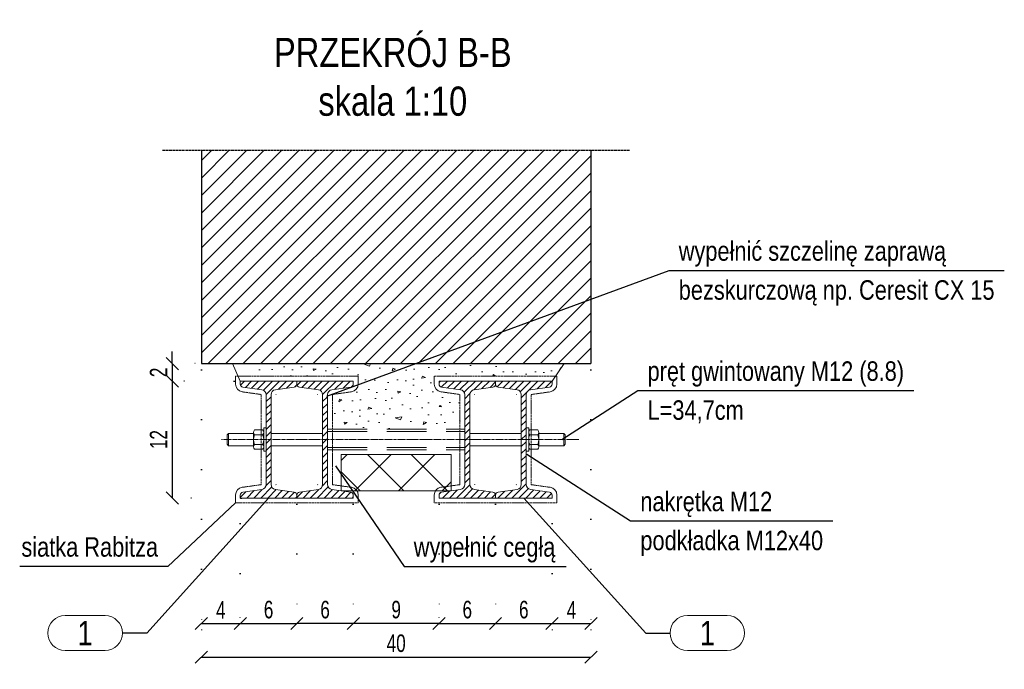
# Model space of a CAD drawing. Header units: millimetres. Extents: x 11149 to 111407, y -107619 to -23630.
# Tile 86 of 245: x 22820 to 23073, y -36778 to -36611. Entities that reach past the tile are written whole.
import ezdxf
from ezdxf.enums import TextEntityAlignment as Align

# ---------------------------------------------------------------- set-up
doc = ezdxf.new("R2010")
doc.units = ezdxf.units.MM
doc.header["$LTSCALE"] = 2
for name, pattern in [('CENTER2', [28.575, 19.05, -3.175, 3.175, -3.175]), ('DOT', [6.35, 0, -6.35]), ('HIDDEN', [9.525, 6.35, -3.175])]:
    doc.linetypes.add(name, pattern=pattern)
doc.layers.get('0').update_dxf_attribs({"plot": 0})
doc.layers.get('Defpoints').update_dxf_attribs({"color": 1})
for name, color, linetype, lineweight in [('e-cad_252', 252, 'HIDDEN', 9), ('e-cad_cienkie', 1, 'Continuous', 9), ('e-cad_kontur', 2, 'Continuous', 25), ('e-cad_opisy', 7, 'Continuous', 9), ('e-cad_osie', 22, 'CENTER2', 9), ('e-cad_stal_kontur', 222, 'Continuous', 20), ('e-cad_stal_ukryte', 222, 'HIDDEN', 9), ('e-cad_stal_wypelnienia', 224, 'Continuous', 9), ('e-cad_wymiary', 4, 'Continuous', 9)]:
    doc.layers.add(name, color=color, linetype=linetype, lineweight=lineweight)
doc.layers.add('e-cad_ukryte', color=30, linetype='HIDDEN')
doc.styles.add('e-cad_1', font='arial.ttf', dxfattribs={"width": 0.7})
doc.styles.add('e-cad_2', font='arial.ttf', dxfattribs={"width": 0.8})
doc.dimstyles.new('e-cad_1_10_[cm]', dxfattribs={"dimtxt": 1.8, "dimasz": 1.25, "dimexe": 1.25, "dimexo": 0.625, "dimgap": 0.5, "dimtad": 1, "dimdec": 0, "dimrnd": 1, "dimzin": 1, "dimtxsty": 'e-cad_1', "dimblk": 'OBLIQUE', "dimcen": 2.5, "dimclrd": 256, "dimclre": 252, "dimclrt": 7, "dimadec": 0, "dimazin": 0, "dimtfac": 1, "dimtix": 1, "dimtmove": 2, "dimatfit": 3, "dimldrblk": 'NONE', "dimfxl": 60, "dimfxlon": 1, "dimarcsym": 0})
doc.dimstyles.new('e-cad_1_25_10[cm]', dxfattribs={"dimscale": 2.5, "dimtxt": 1.8, "dimasz": 1.25, "dimexe": 1.25, "dimexo": 0.625, "dimgap": 0.5, "dimtad": 1, "dimdec": 0, "dimlfac": 0.4, "dimrnd": 1, "dimzin": 1, "dimtxsty": 'e-cad_1', "dimblk": 'OBLIQUE', "dimcen": 2.5, "dimclrd": 30, "dimclre": 252, "dimclrt": 7, "dimadec": 0, "dimazin": 0, "dimtfac": 1, "dimtix": 1, "dimtmove": 2, "dimatfit": 3, "dimfxl": 60, "dimfxlon": 1, "dimarcsym": 0})
doc.dimstyles.new('e-cad_1_25_[cm]', dxfattribs={"dimscale": 2.5, "dimtxt": 1.8, "dimasz": 1.25, "dimexe": 1.25, "dimexo": 0.625, "dimgap": 0.5, "dimtad": 1, "dimdec": 0, "dimrnd": 1, "dimzin": 1, "dimtxsty": 'e-cad_1', "dimblk": 'OBLIQUE', "dimcen": 2.5, "dimclrd": 256, "dimclre": 252, "dimclrt": 7, "dimadec": 0, "dimazin": 0, "dimtfac": 1, "dimtix": 1, "dimtmove": 2, "dimatfit": 3, "dimldrblk": 'NONE', "dimfxl": 60, "dimfxlon": 1, "dimarcsym": 0})

# ---------------------------------------------------------------- blocks, each defined once
blk = doc.blocks.new('_OBLIQUE')
at = {"color": 0, "linetype": 'ByBlock', "lineweight": -2}
blk.add_line((-0.5, -0.5), (0.5, 0.5), dxfattribs=at)
blk = doc.blocks.new('e-cad_StalOpisNiezliczalny_1')
at = {"layer": 'e-cad_cienkie', "ltscale": 0.4}
blk.add_lwpolyline([(5.87, 1.8), (1.78, 1.8, 0.991311), (1.78, -1.8), (5.87, -1.8, 0.991311)], format="xyb", close=True, dxfattribs=at)
at = {"layer": 'e-cad_opisy', "color": 9, "ltscale": 0.04, "style": 'e-cad_1', "width": 0.8}
blk.add_attdef('NR', text='', height=2.5, dxfattribs=at).set_placement((3.83, 0), align=Align.MIDDLE_CENTER)
blk = doc.blocks.new('*D3759')
at = {"layer": 'Defpoints', "color": 0}
for p in [(22866.81, -36699.13), (22859.35, -36703.63), (22876.81, -36703.63)]:
    blk.add_point(p, dxfattribs=at)
at = {"layer": 'e-cad_opisy', "color": 30, "lineweight": -2}
for p, q in [((22859.35, -36699.13), (22859.35, -36696)), ((22859.35, -36699.13), (22859.35, -36703.63)), ((22859.35, -36703.63), (22859.35, -36706.75))]:
    blk.add_line(p, q, dxfattribs=at)
at = {"layer": 'e-cad_opisy', "color": 252, "linetype": 'DOT', "lineweight": -2}
for p, q in [((22865.25, -36699.13), (22856.22, -36699.13)), ((22875.25, -36703.63), (22856.22, -36703.63))]:
    blk.add_line(p, q, dxfattribs=at)
at = {"layer": 'e-cad_opisy', "color": 30, "lineweight": -2, "xscale": 3.125, "yscale": 3.125, "zscale": 3.125}
for p, rotation in [((22859.35, -36699.13), 270), ((22859.35, -36703.63), 90)]:
    blk.add_blockref('_OBLIQUE', p, dxfattribs=dict(at, rotation=rotation))
at = {"layer": 'e-cad_opisy', "color": 7, "insert": (22855.84, -36701.38), "char_height": 4.5, "attachment_point": 5, "rotation": 90, "style": 'e-cad_1'}
blk.add_mtext('2', dxfattribs=at)
blk = doc.blocks.new('*D3760')
at = {"layer": 'Defpoints', "color": 0}
for p in [(22876.81, -36703.63), (22859.35, -36733.63), (22878.6, -36733.63)]:
    blk.add_point(p, dxfattribs=at)
at = {"layer": 'e-cad_opisy', "color": 252, "linetype": 'DOT', "lineweight": -2}
for p, q in [((22875.25, -36703.63), (22856.22, -36703.63)), ((22877.04, -36733.63), (22856.22, -36733.63))]:
    blk.add_line(p, q, dxfattribs=at)
at = {"layer": 'e-cad_opisy', "color": 30, "lineweight": -2}
blk.add_line((22859.35, -36703.63), (22859.35, -36733.63), dxfattribs=at)
at = {"layer": 'e-cad_opisy', "color": 30, "lineweight": -2, "xscale": 3.125, "yscale": 3.125, "zscale": 3.125}
for p, rotation in [((22859.35, -36703.63), 90), ((22859.35, -36733.63), 270)]:
    blk.add_blockref('_OBLIQUE', p, dxfattribs=dict(at, rotation=rotation))
at = {"layer": 'e-cad_opisy', "color": 7, "insert": (22855.84, -36718.63), "char_height": 4.5, "attachment_point": 5, "rotation": 90, "style": 'e-cad_1'}
blk.add_mtext('12', dxfattribs=at)
blk = doc.blocks.new('*D3761')
at = {"layer": 'Defpoints', "color": 0}
for p in [(22866.81, -36699.13), (22876.81, -36738.63), (22876.81, -36765.84)]:
    blk.add_point(p, dxfattribs=at)
at = {"layer": 'e-cad_opisy', "color": 252, "linetype": 'DOT', "lineweight": -2}
for p, q in [((22866.81, -36700.69), (22866.81, -36768.97)), ((22876.81, -36740.19), (22876.81, -36768.97))]:
    blk.add_line(p, q, dxfattribs=at)
at = {"layer": 'e-cad_opisy', "color": 30, "lineweight": -2}
blk.add_line((22866.81, -36765.84), (22876.81, -36765.84), dxfattribs=at)
at = {"layer": 'e-cad_opisy', "color": 30, "lineweight": -2, "xscale": 3.125, "yscale": 3.125, "zscale": 3.125, "rotation": 180}
blk.add_blockref('_OBLIQUE', (22866.81, -36765.84), dxfattribs=at)
at = {"layer": 'e-cad_opisy', "color": 30, "lineweight": -2, "xscale": 3.125, "yscale": 3.125, "zscale": 3.125}
blk.add_blockref('_OBLIQUE', (22876.81, -36765.84), dxfattribs=at)
at = {"layer": 'e-cad_opisy', "color": 7, "insert": (22871.81, -36762.34), "char_height": 4.5, "attachment_point": 5, "style": 'e-cad_1'}
blk.add_mtext('4', dxfattribs=at)
blk = doc.blocks.new('*D3762')
at = {"layer": 'Defpoints', "color": 0}
for p in [(22966.81, -36699.13), (22956.81, -36738.63), (22966.81, -36765.84)]:
    blk.add_point(p, dxfattribs=at)
at = {"layer": 'e-cad_opisy', "color": 252, "linetype": 'DOT', "lineweight": -2}
for p, q in [((22966.81, -36700.69), (22966.81, -36768.97)), ((22956.81, -36740.19), (22956.81, -36768.97))]:
    blk.add_line(p, q, dxfattribs=at)
at = {"layer": 'e-cad_opisy', "color": 30, "lineweight": -2}
blk.add_line((22956.81, -36765.84), (22966.81, -36765.84), dxfattribs=at)
at = {"layer": 'e-cad_opisy', "color": 30, "lineweight": -2, "xscale": 3.125, "yscale": 3.125, "zscale": 3.125, "rotation": 180}
blk.add_blockref('_OBLIQUE', (22956.81, -36765.84), dxfattribs=at)
at = {"layer": 'e-cad_opisy', "color": 30, "lineweight": -2, "xscale": 3.125, "yscale": 3.125, "zscale": 3.125}
blk.add_blockref('_OBLIQUE', (22966.81, -36765.84), dxfattribs=at)
at = {"layer": 'e-cad_opisy', "color": 7, "insert": (22961.81, -36762.34), "char_height": 4.5, "attachment_point": 5, "style": 'e-cad_1'}
blk.add_mtext('4', dxfattribs=at)
blk = doc.blocks.new('*D3763')
at = {"layer": 'Defpoints', "color": 0}
for p in [(22866.81, -36765.84), (22966.81, -36765.84), (22966.81, -36774.46)]:
    blk.add_point(p, dxfattribs=at)
at = {"layer": 'e-cad_opisy', "color": 252, "linetype": 'DOT', "lineweight": -2}
for p, q in [((22866.81, -36767.4), (22866.81, -36777.59)), ((22966.81, -36767.4), (22966.81, -36777.59))]:
    blk.add_line(p, q, dxfattribs=at)
at = {"layer": 'e-cad_opisy', "color": 30, "lineweight": -2}
blk.add_line((22866.81, -36774.46), (22966.81, -36774.46), dxfattribs=at)
at = {"layer": 'e-cad_opisy', "color": 30, "lineweight": -2, "xscale": 3.125, "yscale": 3.125, "zscale": 3.125, "rotation": 180}
blk.add_blockref('_OBLIQUE', (22866.81, -36774.46), dxfattribs=at)
at = {"layer": 'e-cad_opisy', "color": 30, "lineweight": -2, "xscale": 3.125, "yscale": 3.125, "zscale": 3.125}
blk.add_blockref('_OBLIQUE', (22966.81, -36774.46), dxfattribs=at)
at = {"layer": 'e-cad_opisy', "color": 7, "insert": (22916.81, -36770.92), "char_height": 4.5, "attachment_point": 5, "style": 'e-cad_1'}
blk.add_mtext('40', dxfattribs=at)
blk = doc.blocks.new('*D3784')
at = {"layer": 'Defpoints', "color": 0, "ltscale": 0.5}
for p in [(22891.31, -36733.63), (22876.81, -36765.84), (22891.31, -36765.84)]:
    blk.add_point(p, dxfattribs=at)
at = {"layer": 'e-cad_opisy', "color": 252, "linetype": 'DOT', "lineweight": -2}
for p, q in [((22891.31, -36735.19), (22891.31, -36768.97)), ((22876.81, -36764.28), (22876.81, -36762.72))]:
    blk.add_line(p, q, dxfattribs=at)
at = {"layer": 'e-cad_opisy', "color": 30, "lineweight": -2}
blk.add_line((22876.81, -36765.84), (22891.31, -36765.84), dxfattribs=at)
at = {"layer": 'e-cad_opisy', "color": 30, "lineweight": -2, "ltscale": 0.5, "xscale": 3.125, "yscale": 3.125, "zscale": 3.125, "rotation": 180}
blk.add_blockref('_OBLIQUE', (22876.81, -36765.84), dxfattribs=at)
at = {"layer": 'e-cad_opisy', "color": 30, "lineweight": -2, "ltscale": 0.5, "xscale": 3.125, "yscale": 3.125, "zscale": 3.125}
blk.add_blockref('_OBLIQUE', (22891.31, -36765.84), dxfattribs=at)
at = {"layer": 'e-cad_opisy', "color": 7, "ltscale": 0.5, "insert": (22884.06, -36762.29), "char_height": 4.5, "attachment_point": 5, "style": 'e-cad_1'}
blk.add_mtext('6', dxfattribs=at)
blk = doc.blocks.new('*D3785')
at = {"layer": 'Defpoints', "color": 0, "ltscale": 0.5}
for p in [(22927.81, -36733.63), (22942.31, -36733.63), (22942.31, -36765.84)]:
    blk.add_point(p, dxfattribs=at)
at = {"layer": 'e-cad_opisy', "color": 252, "linetype": 'DOT', "lineweight": -2}
for p, q in [((22927.81, -36735.19), (22927.81, -36768.97)), ((22942.31, -36735.19), (22942.31, -36768.97))]:
    blk.add_line(p, q, dxfattribs=at)
at = {"layer": 'e-cad_opisy', "color": 30, "lineweight": -2}
blk.add_line((22927.81, -36765.84), (22942.31, -36765.84), dxfattribs=at)
at = {"layer": 'e-cad_opisy', "color": 30, "lineweight": -2, "ltscale": 0.5, "xscale": 3.125, "yscale": 3.125, "zscale": 3.125, "rotation": 180}
blk.add_blockref('_OBLIQUE', (22927.81, -36765.84), dxfattribs=at)
at = {"layer": 'e-cad_opisy', "color": 30, "lineweight": -2, "ltscale": 0.5, "xscale": 3.125, "yscale": 3.125, "zscale": 3.125}
blk.add_blockref('_OBLIQUE', (22942.31, -36765.84), dxfattribs=at)
at = {"layer": 'e-cad_opisy', "color": 7, "ltscale": 0.5, "insert": (22935.06, -36762.29), "char_height": 4.5, "attachment_point": 5, "style": 'e-cad_1'}
blk.add_mtext('6', dxfattribs=at)
blk = doc.blocks.new('*D3786')
at = {"layer": 'Defpoints', "color": 0, "ltscale": 0.5}
for p in [(22942.31, -36733.63), (22956.81, -36765.84), (22956.81, -36765.84)]:
    blk.add_point(p, dxfattribs=at)
at = {"layer": 'e-cad_opisy', "color": 252, "linetype": 'DOT', "lineweight": -2}
for p, q in [((22942.31, -36735.19), (22942.31, -36768.97)), ((22956.81, -36767.4), (22956.81, -36768.97))]:
    blk.add_line(p, q, dxfattribs=at)
at = {"layer": 'e-cad_opisy', "color": 30, "lineweight": -2}
blk.add_line((22942.31, -36765.84), (22956.81, -36765.84), dxfattribs=at)
at = {"layer": 'e-cad_opisy', "color": 30, "lineweight": -2, "ltscale": 0.5, "xscale": 3.125, "yscale": 3.125, "zscale": 3.125, "rotation": 180}
blk.add_blockref('_OBLIQUE', (22942.31, -36765.84), dxfattribs=at)
at = {"layer": 'e-cad_opisy', "color": 30, "lineweight": -2, "ltscale": 0.5, "xscale": 3.125, "yscale": 3.125, "zscale": 3.125}
blk.add_blockref('_OBLIQUE', (22956.81, -36765.84), dxfattribs=at)
at = {"layer": 'e-cad_opisy', "color": 7, "ltscale": 0.5, "insert": (22949.56, -36762.29), "char_height": 4.5, "attachment_point": 5, "style": 'e-cad_1'}
blk.add_mtext('6', dxfattribs=at)
blk = doc.blocks.new('*D3793')
at = {"layer": 'Defpoints', "color": 0, "ltscale": 0.5}
for p in [(22905.81, -36733.63), (22905.81, -36765.84), (22927.81, -36765.84)]:
    blk.add_point(p, dxfattribs=at)
at = {"layer": 'e-cad_opisy', "color": 252, "linetype": 'DOT', "lineweight": -2}
for p, q in [((22905.81, -36735.19), (22905.81, -36768.97)), ((22927.81, -36764.28), (22927.81, -36762.72))]:
    blk.add_line(p, q, dxfattribs=at)
at = {"layer": 'e-cad_opisy', "color": 30, "lineweight": -2}
blk.add_line((22927.81, -36765.84), (22905.81, -36765.84), dxfattribs=at)
at = {"layer": 'e-cad_opisy', "color": 30, "lineweight": -2, "ltscale": 0.5, "xscale": 3.125, "yscale": 3.125, "zscale": 3.125, "rotation": 180}
blk.add_blockref('_OBLIQUE', (22905.81, -36765.84), dxfattribs=at)
at = {"layer": 'e-cad_opisy', "color": 30, "lineweight": -2, "ltscale": 0.5, "xscale": 3.125, "yscale": 3.125, "zscale": 3.125}
blk.add_blockref('_OBLIQUE', (22927.81, -36765.84), dxfattribs=at)
at = {"layer": 'e-cad_opisy', "color": 7, "ltscale": 0.5, "insert": (22916.81, -36762.29), "char_height": 4.5, "attachment_point": 5, "style": 'e-cad_1'}
blk.add_mtext('9', dxfattribs=at)
blk = doc.blocks.new('*D3794')
at = {"layer": 'Defpoints', "color": 0, "ltscale": 0.5}
for p in [(22891.31, -36733.63), (22905.81, -36733.63), (22891.31, -36765.84)]:
    blk.add_point(p, dxfattribs=at)
at = {"layer": 'e-cad_opisy', "color": 252, "linetype": 'DOT', "lineweight": -2}
for p, q in [((22891.31, -36735.19), (22891.31, -36768.97)), ((22905.81, -36735.19), (22905.81, -36768.97))]:
    blk.add_line(p, q, dxfattribs=at)
at = {"layer": 'e-cad_opisy', "color": 30, "lineweight": -2}
blk.add_line((22905.81, -36765.84), (22891.31, -36765.84), dxfattribs=at)
at = {"layer": 'e-cad_opisy', "color": 30, "lineweight": -2, "ltscale": 0.5, "xscale": 3.125, "yscale": 3.125, "zscale": 3.125, "rotation": 180}
blk.add_blockref('_OBLIQUE', (22891.31, -36765.84), dxfattribs=at)
at = {"layer": 'e-cad_opisy', "color": 30, "lineweight": -2, "ltscale": 0.5, "xscale": 3.125, "yscale": 3.125, "zscale": 3.125}
blk.add_blockref('_OBLIQUE', (22905.81, -36765.84), dxfattribs=at)
at = {"layer": 'e-cad_opisy', "color": 7, "ltscale": 0.5, "insert": (22898.56, -36762.29), "char_height": 4.5, "attachment_point": 5, "style": 'e-cad_1'}
blk.add_mtext('6', dxfattribs=at)

msp = doc.modelspace()

# ---------------------------------------------------------------- hatches: boundary and pattern name
at = {"layer": 'e-cad_252', "ltscale": 10}
h = msp.add_hatch(dxfattribs=at)
h.set_pattern_fill('ANSI31', color=256)
h.set_pattern_definition([(45, (20590.1185, -41060.9944), (-2.245064, 2.245064), [])])
h.paths.add_polyline_path([(22866.81, -36644.34), (22866.81, -36699.13), (22966.81, -36699.13), (22966.81, -36644.34)])
at = {"layer": 'e-cad_252', "ltscale": 0.8}
h = msp.add_hatch(dxfattribs=at)
h.set_pattern_fill('CONC', color=256, scale=0.625, angle=30)
h.set_pattern_definition([(30, (13172.284, -41346.816), (-7.9375, 13.748153), [0, -15.875]), (30, (13175.199, -41351.548), (-7.9375, 13.748153), [0, -15.875]), (30, (13171.325, -41343.886), (-7.9375, 13.748153), [0, -15.875]), (8.1986, (13166.637, -41352.2756), (49.1819629, 10.0643501), [1.709785, -83.77971]), (246.8699, (13168.3292, -41352.0317), (25.36945775, 51.3088076), [0.79375, -78.58125]), (160.6013, (13168.0174, -41352.7617), (116.36576442, -42.80140287), [1.463596, -144.896665]), (236.5651, (13164.433, -41357.031), (-5.8106313, -21.6856646), [0.35498, -35.142599]), (356.3099, (13164.2374, -41357.327), (35.433811, 2.1268249), [0.57239, -56.66575]), (138.4349, (13164.8086, -41357.364), (-29.6231348, 19.5588252), [0.502015, -49.699148]), (255, (13174.026, -41353.326), (7.937502, -13.748158), [0.673513, -21.777119]), (30, (13173.851, -41353.976), (5.810653, 21.685653), [0.9525, -14.9225]), (165, (13174.676, -41353.5), (-13.748158, -7.937502), [0.673513, -21.777119]), (281.5651, (13167.296, -41345.4793), (-2.1268721, 35.4337999), [0.502015, -49.699148]), (30, (13167.396, -41345.971), (5.810653, 21.685653), [0.79375, -15.08125]), (173.1301, (13168.084, -41345.5743), (-57.1194597, 3.6838089), [0.79375, -78.58125]), (243.6901, (13159.93, -41349.5487), (19.5587899, 29.6231681), [0.57239, -56.66575]), (11.5651, (13159.676, -41350.062), (-35.4337999, -2.1268721), [1.00403, -49.197133]), (156.8699, (13160.66, -41349.8605), (51.3088076, -25.36945775), [0.79375, -78.58125]), (30, (13164.234, -41347.797), (-7.9375, 13.748153), [0, -15.875]), (30, (13162.586, -41353.514), (-7.9375, 13.748153), [0, -15.875]), (30, (13169.372, -41356.379), (-7.9375, 13.748153), [0, -15.875]), (30, (13170.624, -41349.974), (-7.9375, 13.748153), [0, -15.875]), (30, (13165.288, -41349.938), (-7.9375, 13.748153), [0, -15.875]), (30, (13162.025, -41351.272), (-7.9375, 13.748153), [0, -15.875]), (30, (13163.738, -41351.383), (-7.9375, 13.748153), [0, -15.875]), (30, (13165.093, -41355), (-7.9375, 13.748153), [0, -15.875]), (30, (13161.476, -41356.355), (-7.9375, 13.748153), [0, -15.875]), (30, (13159.788, -41353.113), (-7.9375, 13.748153), [0, -15.875]), (30, (13157.63, -41350.327), (-7.9375, 13.748153), [0, -15.875]), (30, (13161.574, -41347.316), (-7.9375, 13.748153), [0, -15.875]), (30, (13164.281, -41345.02), (-7.9375, 13.748153), [0, -15.875]), (30, (13169.41, -41342.792), (-7.9375, 13.748153), [0, -15.875]), (30, (13168.572, -41348.959), (-7.9375, 13.748153), [0, -15.875]), (30, (13165.768, -41347.278), (-7.9375, 13.748153), [0, -15.875]), (30, (13170.678, -41353.242), (-7.9375, 13.748153), [0, -15.875]), (30, (13166.95, -41356.31), (-7.9375, 13.748153), [0, -15.875]), (30, (13172.821, -41356.954), (-7.9375, 13.748153), [0, -15.875]), (30, (13167.808, -41358.749), (-7.9375, 13.748153), [0, -15.875]), (30, (13163.647, -41361.701), (-7.9375, 13.748153), [0, -15.875]), (30, (13165.693, -41361.436), (-7.9375, 13.748153), [0, -15.875]), (30, (13164.72, -41359.432), (-7.9375, 13.748153), [0, -15.875]), (30, (13175.2, -41356.313), (-7.9375, 13.748153), [0, -15.875]), (30, (13173.596, -41349.724), (-7.9375, 13.748153), [0, -15.875]), (30, (13170.527, -41345.997), (-7.9375, 13.748153), [0, -15.875]), (30, (13169.918, -41359.547), (-7.9375, 13.748153), [0, -15.875])])
h.paths.add_polyline_path([(22874.8, -36699.13), (22959.96, -36699.13), (22957.69, -36702.38), (22926.56, -36702.38), (22926.56, -36704.37, 0.370858), (22928.3, -36706.37), (22933.15, -36707.05, -0.374036), (22933.18, -36707.09), (22933.18, -36715.96), (22900.45, -36715.96), (22900.45, -36707.09, -0.374036), (22900.48, -36707.05), (22905.32, -36706.37, 0.370858), (22907.06, -36704.37), (22907.06, -36702.38), (22876.25, -36702.38)])
at = {"layer": 'e-cad_252', "ltscale": 10}
h = msp.add_hatch(dxfattribs=at)
h.set_pattern_fill('ANSI37', color=256, scale=2.5)
h.set_pattern_definition([(45, (5445.869, -36523.4204), (-5.61266, 5.61266), []), (135, (5445.869, -36523.4204), (-5.61266, -5.61266), [])])
h.paths.add_polyline_path([(22902.72, -36731.78), (22930.91, -36731.78), (22930.91, -36722.46), (22902.72, -36722.46)])
at = {"layer": 'e-cad_stal_wypelnienia', "ltscale": 0.4}
h = msp.add_hatch(dxfattribs=at)
h.set_pattern_fill('ANSI31', color=256, scale=0.4, style=0)
h.set_pattern_definition([(45, (-1613.4664, -53664.1595), (-0.89802561, 0.89802561), [])])
edge = h.paths.add_edge_path()
edge.add_line((22876.81, -36733.63), (22876.81, -36732.88))
edge.add_ellipse((22877.6, -36732.89), major_axis=(-0.783, 0), ratio=1, start_angle=278.4848, end_angle=359.4848, ccw=False)
edge.add_line((22877.48, -36732.12), (22882.33, -36731.44))
edge.add_ellipse((22882.14, -36730.16), major_axis=(1.29, 0), ratio=1, start_angle=278.4848, end_angle=359.4848)
edge.add_line((22883.43, -36730.17), (22883.43, -36707.08))
edge.add_ellipse((22882.14, -36707.09), major_axis=(1.29, 0), ratio=1, start_angle=0.5152, end_angle=81.5152)
edge.add_line((22882.33, -36705.82), (22877.48, -36705.14))
edge.add_ellipse((22877.6, -36704.36), major_axis=(-0.783, 0), ratio=1, start_angle=360.5152, end_angle=441.5152, ccw=False)
edge.add_line((22876.81, -36704.37), (22876.81, -36703.63))
edge.add_line((22876.81, -36703.63), (22891.31, -36703.63))
edge.add_line((22891.31, -36703.63), (22891.31, -36704.37))
edge.add_ellipse((22890.53, -36704.36), major_axis=(-0.783, 0), ratio=1, start_angle=458.4848, end_angle=539.4848, ccw=False)
edge.add_line((22890.65, -36705.14), (22885.8, -36705.82))
edge.add_ellipse((22885.99, -36707.09), major_axis=(1.29, 0), ratio=1, start_angle=98.4848, end_angle=179.4848)
edge.add_line((22884.7, -36707.08), (22884.7, -36730.17))
edge.add_ellipse((22885.99, -36730.16), major_axis=(1.29, 0), ratio=1, start_angle=180.5152, end_angle=261.5152)
edge.add_line((22885.8, -36731.44), (22890.65, -36732.12))
edge.add_ellipse((22890.53, -36732.89), major_axis=(-0.783, 0), ratio=1, start_angle=180.5152, end_angle=261.5152, ccw=False)
edge.add_line((22891.31, -36732.88), (22891.31, -36733.63))
edge.add_line((22891.31, -36733.63), (22876.81, -36733.63))
h = msp.add_hatch(dxfattribs=at)
h.set_pattern_fill('ANSI31', color=256, scale=0.4, style=0)
h.set_pattern_definition([(45, (-1598.9664, -53664.1595), (-0.89802561, 0.89802561), [])])
edge = h.paths.add_edge_path()
edge.add_line((22891.31, -36733.63), (22891.31, -36732.88))
edge.add_ellipse((22892.1, -36732.89), major_axis=(-0.783, 0), ratio=1, start_angle=278.4848, end_angle=359.4848, ccw=False)
edge.add_line((22891.98, -36732.12), (22896.83, -36731.44))
edge.add_ellipse((22896.64, -36730.16), major_axis=(1.29, 0), ratio=1, start_angle=278.4848, end_angle=359.4848)
edge.add_line((22897.93, -36730.17), (22897.93, -36707.08))
edge.add_ellipse((22896.64, -36707.09), major_axis=(1.29, 0), ratio=1, start_angle=0.5152, end_angle=81.5152)
edge.add_line((22896.83, -36705.82), (22891.98, -36705.14))
edge.add_ellipse((22892.1, -36704.36), major_axis=(-0.783, 0), ratio=1, start_angle=360.5152, end_angle=441.5152, ccw=False)
edge.add_line((22891.31, -36704.37), (22891.31, -36703.63))
edge.add_line((22891.31, -36703.63), (22905.81, -36703.63))
edge.add_line((22905.81, -36703.63), (22905.81, -36704.37))
edge.add_ellipse((22905.03, -36704.36), major_axis=(-0.783, 0), ratio=1, start_angle=458.4848, end_angle=539.4848, ccw=False)
edge.add_line((22905.15, -36705.14), (22900.3, -36705.82))
edge.add_ellipse((22900.49, -36707.09), major_axis=(1.29, 0), ratio=1, start_angle=98.4848, end_angle=179.4848)
edge.add_line((22899.2, -36707.08), (22899.2, -36730.17))
edge.add_ellipse((22900.49, -36730.16), major_axis=(1.29, 0), ratio=1, start_angle=180.5152, end_angle=261.5152)
edge.add_line((22900.3, -36731.44), (22905.15, -36732.12))
edge.add_ellipse((22905.03, -36732.89), major_axis=(-0.783, 0), ratio=1, start_angle=180.5152, end_angle=261.5152, ccw=False)
edge.add_line((22905.81, -36732.88), (22905.81, -36733.63))
edge.add_line((22905.81, -36733.63), (22891.31, -36733.63))
h = msp.add_hatch(dxfattribs=at)
h.set_pattern_fill('ANSI31', color=256, scale=0.4, angle=180, style=0)
h.set_pattern_definition([(45, (-1631.4664, -53664.1595), (-0.89802561, 0.89802561), [])])
edge = h.paths.add_edge_path()
edge.add_line((22942.31, -36733.63), (22942.31, -36732.88))
edge.add_ellipse((22941.53, -36732.89), major_axis=(0.783, 0), ratio=1, start_angle=0.5152, end_angle=81.5152)
edge.add_line((22941.65, -36732.12), (22936.8, -36731.44))
edge.add_ellipse((22936.99, -36730.16), major_axis=(-1.29, 0), ratio=1, start_angle=360.5152, end_angle=441.5152, ccw=False)
edge.add_line((22935.7, -36730.17), (22935.7, -36707.08))
edge.add_ellipse((22936.99, -36707.09), major_axis=(-1.29, 0), ratio=1, start_angle=278.4848, end_angle=359.4848, ccw=False)
edge.add_line((22936.8, -36705.82), (22941.65, -36705.14))
edge.add_ellipse((22941.53, -36704.36), major_axis=(0.783, 0), ratio=1, start_angle=278.4848, end_angle=359.4848)
edge.add_line((22942.31, -36704.37), (22942.31, -36703.63))
edge.add_line((22942.31, -36703.63), (22927.81, -36703.63))
edge.add_line((22927.81, -36703.63), (22927.81, -36704.37))
edge.add_ellipse((22928.6, -36704.36), major_axis=(0.783, 0), ratio=1, start_angle=180.5152, end_angle=261.5152)
edge.add_line((22928.48, -36705.14), (22933.33, -36705.82))
edge.add_ellipse((22933.14, -36707.09), major_axis=(-1.29, 0), ratio=1, start_angle=180.5152, end_angle=261.5152, ccw=False)
edge.add_line((22934.43, -36707.08), (22934.43, -36730.17))
edge.add_ellipse((22933.14, -36730.16), major_axis=(-1.29, 0), ratio=1, start_angle=458.4848, end_angle=539.4848, ccw=False)
edge.add_line((22933.33, -36731.44), (22928.48, -36732.12))
edge.add_ellipse((22928.6, -36732.89), major_axis=(0.783, 0), ratio=1, start_angle=98.4848, end_angle=179.4848)
edge.add_line((22927.81, -36732.88), (22927.81, -36733.63))
edge.add_line((22927.81, -36733.63), (22942.31, -36733.63))
h = msp.add_hatch(dxfattribs=at)
h.set_pattern_fill('ANSI31', color=256, scale=0.4, angle=180, style=0)
h.set_pattern_definition([(45, (-1645.9664, -53664.1595), (-0.89802561, 0.89802561), [])])
edge = h.paths.add_edge_path()
edge.add_line((22956.81, -36733.63), (22956.81, -36732.88))
edge.add_ellipse((22956.03, -36732.89), major_axis=(0.783, 0), ratio=1, start_angle=0.5152, end_angle=81.5152)
edge.add_line((22956.15, -36732.12), (22951.3, -36731.44))
edge.add_ellipse((22951.49, -36730.16), major_axis=(-1.29, 0), ratio=1, start_angle=360.5152, end_angle=441.5152, ccw=False)
edge.add_line((22950.2, -36730.17), (22950.2, -36707.08))
edge.add_ellipse((22951.49, -36707.09), major_axis=(-1.29, 0), ratio=1, start_angle=278.4848, end_angle=359.4848, ccw=False)
edge.add_line((22951.3, -36705.82), (22956.15, -36705.14))
edge.add_ellipse((22956.03, -36704.36), major_axis=(0.783, 0), ratio=1, start_angle=278.4848, end_angle=359.4848)
edge.add_line((22956.81, -36704.37), (22956.81, -36703.63))
edge.add_line((22956.81, -36703.63), (22942.31, -36703.63))
edge.add_line((22942.31, -36703.63), (22942.31, -36704.37))
edge.add_ellipse((22943.1, -36704.36), major_axis=(0.783, 0), ratio=1, start_angle=180.5152, end_angle=261.5152)
edge.add_line((22942.98, -36705.14), (22947.83, -36705.82))
edge.add_ellipse((22947.64, -36707.09), major_axis=(-1.29, 0), ratio=1, start_angle=180.5152, end_angle=261.5152, ccw=False)
edge.add_line((22948.93, -36707.08), (22948.93, -36730.17))
edge.add_ellipse((22947.64, -36730.16), major_axis=(-1.29, 0), ratio=1, start_angle=458.4848, end_angle=539.4848, ccw=False)
edge.add_line((22947.83, -36731.44), (22942.98, -36732.12))
edge.add_ellipse((22943.1, -36732.89), major_axis=(0.783, 0), ratio=1, start_angle=98.4848, end_angle=179.4848)
edge.add_line((22942.31, -36732.88), (22942.31, -36733.63))
edge.add_line((22942.31, -36733.63), (22956.81, -36733.63))

# ---------------------------------------------------------------- linework, layer by layer
at = {"layer": 'e-cad_kontur', "ltscale": 0.8}
for p, q in [((22866.81, -36644.34), (22866.81, -36699.13)), ((22966.81, -36644.34), (22966.81, -36699.13)), ((22866.81, -36699.13), (22966.81, -36699.13))]:
    msp.add_line(p, q, dxfattribs=at)
at = {"layer": 'e-cad_opisy'}
for p, q in [((22866.81, -36699.13), (22866.81, -36644.34)), ((22966.81, -36699.13), (22966.81, -36644.34))]:
    msp.add_line(p, q, dxfattribs=at)
at = {"layer": 'e-cad_opisy', "color": 0, "linetype": 'HIDDEN', "ltscale": 4}
for p, q in [((22873.43, -36717.41), (22873.43, -36719.83)), ((22873.8, -36717.03), (22873.8, -36720.21)), ((22884.7, -36717.03), (22897.93, -36717.03)), ((22948.93, -36717.03), (22935.7, -36717.03)), ((22959.83, -36717.03), (22959.83, -36720.21)), ((22960.2, -36717.41), (22960.2, -36719.83)), ((22884.7, -36720.21), (22897.93, -36720.21)), ((22948.93, -36720.21), (22935.7, -36720.21))]:
    msp.add_line(p, q, dxfattribs=at)
at = {"layer": 'e-cad_opisy'}
for points in [[(22883.43, -36721.63), (22883.43, -36715.63), (22882.8, -36715.63), (22882.8, -36721.63), (22883.43, -36721.63)], [(22950.2, -36721.63), (22950.2, -36715.63), (22950.83, -36715.63), (22950.83, -36721.63), (22950.2, -36721.63)], [(22880.2, -36720.49), (22880.2, -36716.77)], [(22880.2, -36717.39), (22882.8, -36717.39)], [(22880.46, -36716.14), (22882.54, -36716.14)], [(22882.8, -36720.49), (22882.8, -36716.77)], [(22950.83, -36720.49), (22950.83, -36716.77)], [(22953.43, -36717.39), (22950.83, -36717.39)], [(22953.17, -36716.14), (22951.09, -36716.14)], [(22953.43, -36720.49), (22953.43, -36716.77)], [(22880.2, -36719.87), (22882.8, -36719.87)], [(22953.43, -36719.87), (22950.83, -36719.87)], [(22880.46, -36721.11), (22882.54, -36721.11)], [(22953.17, -36721.11), (22951.09, -36721.11)]]:
    msp.add_lwpolyline(points, dxfattribs=at)
at = {"layer": 'e-cad_opisy', "color": 0, "linetype": 'HIDDEN', "ltscale": 4}
for points in [[(22873.43, -36717.41), (22873.8, -36717.03), (22880.2, -36717.03)], [(22960.2, -36717.41), (22959.83, -36717.03), (22953.43, -36717.03)], [(22873.43, -36719.83), (22873.8, -36720.21), (22880.2, -36720.21)], [(22960.2, -36719.83), (22959.83, -36720.21), (22953.43, -36720.21)]]:
    msp.add_lwpolyline(points, dxfattribs=at)
at = {"layer": 'e-cad_opisy'}
for points in [[(22880.46, -36717.39, -0.419144), (22880.46, -36716.14)], [(22880.46, -36719.87, -0.209572), (22880.46, -36717.39)], [(22882.54, -36717.39, 0.419144), (22882.54, -36716.14)], [(22882.54, -36719.87, 0.209572), (22882.54, -36717.39)], [(22951.09, -36717.39, -0.419144), (22951.09, -36716.14)], [(22951.09, -36719.87, -0.209572), (22951.09, -36717.39)], [(22953.17, -36717.39, 0.419144), (22953.17, -36716.14)], [(22953.17, -36719.87, 0.209572), (22953.17, -36717.39)], [(22880.46, -36721.11, -0.419144), (22880.46, -36719.87)], [(22882.54, -36721.11, 0.419144), (22882.54, -36719.87)], [(22951.09, -36721.11, -0.419144), (22951.09, -36719.87)], [(22953.17, -36721.11, 0.419144), (22953.17, -36719.87)]]:
    msp.add_lwpolyline(points, format="xyb", dxfattribs=at)
at = {"layer": 'e-cad_osie', "ltscale": 0.02}
msp.add_lwpolyline([(22963.71, -36718.63), (22871.99, -36718.63)], dxfattribs=at)
at = {"layer": 'e-cad_stal_kontur', "ltscale": 0.4}
for p, q in [((22875.56, -36704.37), (22875.56, -36702.38)), ((22907.06, -36702.38), (22907.06, -36704.37)), ((22926.56, -36702.38), (22926.56, -36704.37)), ((22958.06, -36704.37), (22958.06, -36702.38)), ((22875.56, -36734.88), (22875.56, -36732.88)), ((22907.06, -36732.88), (22907.06, -36734.88)), ((22926.56, -36732.88), (22926.56, -36734.88)), ((22958.06, -36734.88), (22958.06, -36732.88))]:
    msp.add_line(p, q, dxfattribs=at)
at = {"layer": 'e-cad_stal_kontur', "linetype": 'HIDDEN', "ltscale": 0.01}
for p, q in [((22875.56, -36702.38), (22907.06, -36702.38)), ((22958.06, -36702.38), (22926.56, -36702.38)), ((22882.14, -36707.05), (22877.3, -36706.37)), ((22882.18, -36730.16), (22882.18, -36707.09)), ((22900.45, -36707.09), (22900.45, -36730.16)), ((22905.32, -36706.37), (22900.48, -36707.05)), ((22928.3, -36706.37), (22933.15, -36707.05)), ((22933.18, -36707.09), (22933.18, -36730.16)), ((22951.45, -36730.16), (22951.45, -36707.09)), ((22951.49, -36707.05), (22956.32, -36706.37)), ((22877.3, -36730.88), (22882.15, -36730.2)), ((22900.49, -36730.2), (22905.32, -36730.88)), ((22933.14, -36730.2), (22928.3, -36730.88)), ((22956.32, -36730.88), (22951.48, -36730.2)), ((22907.06, -36734.88), (22875.56, -36734.88)), ((22926.56, -36734.88), (22958.06, -36734.88))]:
    msp.add_line(p, q, dxfattribs=at)
at = {"layer": 'e-cad_stal_kontur', "ltscale": 0.4}
for points in [[(22876.81, -36733.63), (22876.81, -36732.88, -0.368919), (22877.48, -36732.12), (22882.33, -36731.44, 0.368919), (22883.43, -36730.17), (22883.43, -36707.08, 0.368919), (22882.33, -36705.82), (22877.48, -36705.14, -0.368919), (22876.81, -36704.37), (22876.81, -36703.63), (22891.31, -36703.63), (22891.31, -36704.37, -0.368919), (22890.65, -36705.14), (22885.8, -36705.82, 0.368919), (22884.7, -36707.08), (22884.7, -36730.17, 0.368919), (22885.8, -36731.44), (22890.65, -36732.12, -0.368919), (22891.31, -36732.88), (22891.31, -36733.63), (22876.81, -36733.63)], [(22891.31, -36733.63), (22891.31, -36732.88, -0.368919), (22891.98, -36732.12), (22896.83, -36731.44, 0.368919), (22897.93, -36730.17), (22897.93, -36707.08, 0.368919), (22896.83, -36705.82), (22891.98, -36705.14, -0.368919), (22891.31, -36704.37), (22891.31, -36703.63), (22905.81, -36703.63), (22905.81, -36704.37, -0.368919), (22905.15, -36705.14), (22900.3, -36705.82, 0.368919), (22899.2, -36707.08), (22899.2, -36730.17, 0.368919), (22900.3, -36731.44), (22905.15, -36732.12, -0.368919), (22905.81, -36732.88), (22905.81, -36733.63), (22891.31, -36733.63)], [(22942.31, -36733.63), (22942.31, -36732.88, 0.368919), (22941.65, -36732.12), (22936.8, -36731.44, -0.368919), (22935.7, -36730.17), (22935.7, -36707.08, -0.368919), (22936.8, -36705.82), (22941.65, -36705.14, 0.368919), (22942.31, -36704.37), (22942.31, -36703.63), (22927.81, -36703.63), (22927.81, -36704.37, 0.368919), (22928.48, -36705.14), (22933.33, -36705.82, -0.368919), (22934.43, -36707.08), (22934.43, -36730.17, -0.368919), (22933.33, -36731.44), (22928.48, -36732.12, 0.368919), (22927.81, -36732.88), (22927.81, -36733.63), (22942.31, -36733.63)], [(22956.81, -36733.63), (22956.81, -36732.88, 0.368919), (22956.15, -36732.12), (22951.3, -36731.44, -0.368919), (22950.2, -36730.17), (22950.2, -36707.08, -0.368919), (22951.3, -36705.82), (22956.15, -36705.14, 0.368919), (22956.81, -36704.37), (22956.81, -36703.63), (22942.31, -36703.63), (22942.31, -36704.37, 0.368919), (22942.98, -36705.14), (22947.83, -36705.82, -0.368919), (22948.93, -36707.08), (22948.93, -36730.17, -0.368919), (22947.83, -36731.44), (22942.98, -36732.12, 0.368919), (22942.31, -36732.88), (22942.31, -36733.63), (22956.81, -36733.63)]]:
    msp.add_lwpolyline(points, format="xyb", dxfattribs=at)
at = {"layer": 'e-cad_stal_kontur', "color": 0}
for points in [[(22899.2, -36715.96), (22899.2, -36721.29)], [(22934.43, -36715.96), (22934.43, -36721.29)]]:
    msp.add_lwpolyline(points, dxfattribs=at)
at = {"layer": 'e-cad_stal_kontur', "ltscale": 0.4}
for centre, radius, start, end in [((22877.6, -36704.36), 2.03, 180.3197, 261.7106), ((22905.03, -36704.36), 2.03, 278.2894, 359.6803), ((22928.6, -36704.36), 2.03, 180.3197, 261.7106), ((22956.03, -36704.36), 2.03, 278.2894, 359.6803), ((22882.14, -36707.09), 0.0384, 2.9856, 85.016), ((22885.99, -36707.09), 0.0384, 100.9552, 182.9856), ((22896.64, -36707.09), 0.0384, 2.9856, 85.016), ((22936.99, -36707.09), 0.0384, 94.984, 177.0144), ((22947.64, -36707.09), 0.0384, 357.0144, 79.0448), ((22951.49, -36707.09), 0.0384, 94.984, 177.0144), ((22877.6, -36732.89), 2.03, 98.2894, 179.6803), ((22882.14, -36730.16), 0.0384, 280.9552, 2.9856), ((22885.99, -36730.16), 0.0384, 182.9856, 265.016), ((22896.64, -36730.16), 0.0384, 280.9552, 2.9856), ((22900.49, -36730.16), 0.0384, 182.9856, 265.016), ((22905.03, -36732.89), 2.03, 0.3197, 81.7106), ((22928.6, -36732.89), 2.03, 98.2894, 179.6803), ((22933.14, -36730.16), 0.0384, 274.984, 357.0144), ((22936.99, -36730.16), 0.0384, 177.0144, 259.0448), ((22947.64, -36730.16), 0.0384, 274.984, 357.0144), ((22951.49, -36730.16), 0.0384, 177.0144, 259.0448), ((22956.03, -36732.89), 2.03, 0.3197, 81.7106)]:
    msp.add_arc(centre, radius, start, end, dxfattribs=at)
at = {"layer": 'e-cad_stal_kontur', "linetype": 'HIDDEN', "ltscale": 0.01}
for centre, start, end in [((22900.49, -36707.09), 100.9552, 182.9856), ((22933.14, -36707.09), 357.0144, 79.0448)]:
    msp.add_arc(centre, 0.0384, start, end, dxfattribs=at)
at = {"layer": 'e-cad_stal_ukryte', "color": 0, "ltscale": 0.8}
for points in [[(22899.2, -36715.96), (22934.43, -36715.96)], [(22899.2, -36716.59), (22934.43, -36716.59)], [(22899.2, -36720.66), (22934.43, -36720.66)], [(22899.2, -36721.29), (22934.43, -36721.29)]]:
    msp.add_lwpolyline(points, dxfattribs=at)
at = {"layer": 'e-cad_ukryte', "ltscale": 0.02}
msp.add_line((22856.81, -36644.34), (22976.81, -36644.34), dxfattribs=at)
at = {"layer": 'e-cad_wymiary', "ltscale": 0.4}
for p, q in [((22876.81, -36703.63), (22874.8, -36699.13)), ((22956.81, -36703.63), (22959.96, -36699.13))]:
    msp.add_line(p, q, dxfattribs=at)
at = {"layer": 'e-cad_wymiary', "ltscale": 0.02}
msp.add_lwpolyline([(22902.72, -36731.78), (22930.91, -36731.78), (22930.91, -36722.46), (22902.72, -36722.46)], close=True, dxfattribs=at)

# ---------------------------------------------------------------- block references
at = {"layer": 'e-cad_opisy'}
ref = msp.add_blockref('e-cad_StalOpisNiezliczalny_1', (22846.53, -36768.28), dxfattribs=dict(at, xscale=-2.5, yscale=2.5, zscale=2.5))
ref.add_attrib('NR', '1', dxfattribs={"color": 9, "height": 6.25, "style": 'e-cad_1', "width": 0.8}).set_placement((22836.97, -36768.28), align=Align.MIDDLE_CENTER)
at = {"layer": 'e-cad_opisy', "xscale": 2.5, "yscale": 2.5, "zscale": 2.5}
msp.add_blockref('e-cad_StalOpisNiezliczalny_1', (22987.1, -36768.28), dxfattribs=at).add_auto_attribs({'NR': '1'})

# ---------------------------------------------------------------- texts
at = {"layer": 'e-cad_opisy', "style": 'e-cad_1', "width": 0.8}
for s, p in [('wypełnić szczelinę zaprawą', (22989.33, -36672.72)), ('bezskurczową np. Ceresit CX 15', (22989.33, -36682.72)), ('siatka Rabitza', (22820.62, -36748.68))]:
    msp.add_text(s, height=5, dxfattribs=at).set_placement(p)
at = {"layer": 'e-cad_opisy', "ltscale": 0.4, "style": 'e-cad_1', "width": 0.8}
for s, p in [('pręt gwintowany M12 (8.8)', (22981.32, -36703.55)), ('L=34,7cm', (22981.32, -36713.55)), ('nakrętka M12', (22979.48, -36737.01)), ('wypełnić cegłą', (22921.32, -36748.68)), ('podkładka M12x40', (22979.48, -36747.01))]:
    msp.add_text(s, height=5, dxfattribs=at).set_placement(p)
at = {"layer": 'e-cad_opisy', "ltscale": 0.8, "insert": (22915.94, -36635.62), "char_height": 7.5, "width": 113.777, "attachment_point": 8, "style": 'e-cad_2', "bg_fill": 2}
msp.add_mtext('PRZEKRÓJ B-B\\Pskala 1:10', dxfattribs=at)

# ---------------------------------------------------------------- dimensions: what is measured, and where the dimension line sits
at = {"layer": 'e-cad_opisy'}
for base, p1, p2, picture, middle in [((22859.35, -36703.63), (22866.81, -36699.13), (22876.81, -36703.63), '*D3759', (22855.84, -36701.38)), ((22859.35, -36733.63), (22876.81, -36703.63), (22878.6, -36733.63), '*D3760', (22855.84, -36718.63))]:
    dim = msp.add_linear_dim(base=base, p1=p1, p2=p2, angle=90, dimstyle='e-cad_1_25_10[cm]', override={"dimblk": 'OBLIQUE'}, dxfattribs=at)
    dim.commit()
    dim.dimension.update_dxf_attribs({"geometry": picture, "text_midpoint": middle})
for base, p1, p2, picture, middle in [((22876.81, -36765.84), (22866.81, -36699.13), (22876.81, -36738.63), '*D3761', (22871.81, -36762.34)), ((22966.81, -36765.84), (22956.81, -36738.63), (22966.81, -36699.13), '*D3762', (22961.81, -36762.34)), ((22891.31, -36765.84), (22876.81, -36765.84), (22891.31, -36733.63), '*D3784', (22884.06, -36762.29)), ((22891.31, -36765.84), (22905.81, -36733.63), (22891.31, -36733.63), '*D3794', (22898.56, -36762.29)), ((22905.81, -36765.84), (22927.81, -36765.84), (22905.81, -36733.63), '*D3793', (22916.81, -36762.29)), ((22942.31, -36765.84), (22927.81, -36733.63), (22942.31, -36733.63), '*D3785', (22935.06, -36762.29)), ((22956.81, -36765.84), (22942.31, -36733.63), (22956.81, -36765.84), '*D3786', (22949.56, -36762.29)), ((22966.81, -36774.46), (22866.81, -36765.84), (22966.81, -36765.84), '*D3763', (22916.81, -36770.92))]:
    dim = msp.add_linear_dim(base=base, p1=p1, p2=p2, dimstyle='e-cad_1_25_10[cm]', override={"dimblk": 'OBLIQUE'}, dxfattribs=at)
    dim.commit()
    dim.dimension.update_dxf_attribs({"geometry": picture, "text_midpoint": middle})

# ---------------------------------------------------------------- leaders
at = {"layer": 'e-cad_cienkie', "has_arrowhead": 0}
for points in [[(22899.02, -36707.47), (22986.83, -36675.22), (23072.89, -36675.22)], [(22875.56, -36734.88), (22858.22, -36751.18), (22820.18, -36751.18)], [(22884.06, -36733.63), (22852.78, -36768.28), (22846.53, -36768.28)], [(22949.56, -36733.63), (22980.85, -36768.28), (22987.1, -36768.28)]]:
    msp.add_leader(points, dimstyle='e-cad_1_25_[cm]', override={"dimldrblk": 'None'}, dxfattribs=at)
at = {"layer": 'e-cad_cienkie', "ltscale": 0.4, "has_arrowhead": 0}
for points in [[(22959.36, -36718.63), (22978.82, -36706.05), (23049.66, -36706.05)], [(22950.35, -36722.4), (22976.98, -36739.51), (23028.89, -36739.51)], [(22901.24, -36725.39), (22918.82, -36751.18), (22960.43, -36751.18)]]:
    msp.add_leader(points, dimstyle='e-cad_1_10_[cm]', override={"dimldrblk": 'None'}, dxfattribs=at)

doc.saveas('drawing.dxf')
